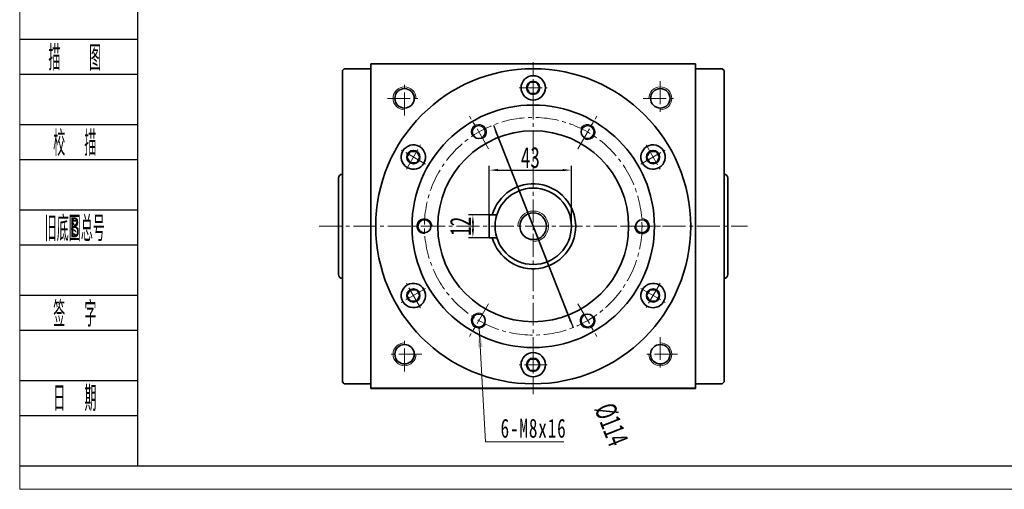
# Model space of a CAD drawing. Header units: millimetres. Extents: x 1747 to 2789, y 1458 to 2192.
# Tile 1 of 3: x 1752 to 2268, y 1458 to 1704. Entities that reach past the tile are written whole.
import ezdxf
from ezdxf.enums import TextEntityAlignment as Align

# ---------------------------------------------------------------- set-up
doc = ezdxf.new("R2010")
doc.units = ezdxf.units.MM
doc.set_wipeout_variables(frame=1)
doc.header["$PDSIZE"] = -5
doc.linetypes.add('点画线', pattern=[18, 12, -2, 2, -2])
doc.layers.get('0').update_dxf_attribs({"lineweight": 35})
doc.layers.add('2细线层', color=4, linetype='Continuous')
doc.layers.add('6文字层', color=3, linetype='Continuous')
for name, color, linetype, lineweight in [('中心线层', 1, '点画线', 18), ('图框_外框线', 7, 'Continuous', 18), ('尺寸线层', 3, 'Continuous', 18), ('粗实线', 7, 'Continuous', 50), ('粗实线层', 7, 'Continuous', 35)]:
    doc.layers.add(name, color=color, linetype=linetype, lineweight=lineweight)
doc.styles.add('PC_TEXTSTYLE', font='ISOCP.SHX', dxfattribs={"width": 0.707, "bigfont": 'GBCBIG.SHX'})
doc.styles.add('标准', font='txt', dxfattribs={"width": 0.667})
doc.dimstyles.new('a4-1-1.5', dxfattribs={"dimtxt": 4.5, "dimasz": 4.5, "dimexe": 2.25, "dimexo": 0, "dimgap": 0.75, "dimtad": 1, "dimdec": 3, "dimdsep": 46, "dimtxsty": '标准', "dimblk": '_CAXARROW', "dimcen": 0, "dimdle": 9, "dimazin": 2, "dimtfac": 0.707107, "dimtdec": 3, "dimtix": 1, "dimtmove": 2, "dimatfit": 3, "dimfxl": 0, "dimfrac": 2, "dimtolj": 1, "dimarcsym": 0})

# ---------------------------------------------------------------- blocks, each defined once
blk = doc.blocks.new('*X27')
at = {"layer": '中心线层', "linetype": '点画线', "lineweight": 18}
for p, q in [((0, -7.37), (0, 7.37)), ((-7.37, 0), (7.37, 0))]:
    blk.add_line(p, q, dxfattribs=at)
at = {"layer": '粗实线层'}
for p, q in [((-3.46, 0), (-1.73, 3)), ((-3.46, 0), (-1.73, -3)), ((-1.73, 3), (1.73, 3)), ((3.46, 0), (1.73, 3)), ((3.46, 0), (1.73, 3)), ((3.46, 0), (1.73, -3)), ((-1.73, -3), (1.73, -3))]:
    blk.add_line(p, q, dxfattribs=at)
blk.add_circle((0, 0), 3.46, dxfattribs=at)
for start, end in [(0, 180), (180, 360)]:
    blk.add_arc((0, 0), 6.37, start, end, dxfattribs=at)
blk = doc.blocks.new('_CAXARROW')
blk.add_hatch(color=0).paths.add_polyline_path([(0, 0), (-1, 0.125), (-1, -0.125)], flags=0)
blk = doc.blocks.new('*X28')
at = {"layer": 'Defpoints', "color": 0}
for p in [(1998.42, 1602.14), (1989.82, 1590.14), (1998.42, 1590.14)]:
    blk.add_point(p, dxfattribs=at)
at = {"layer": '尺寸线层', "color": 0, "lineweight": -2}
for p, q in [((1998.42, 1602.14), (1987.57, 1602.14)), ((1989.82, 1597.64), (1989.82, 1594.64)), ((1998.42, 1590.14), (1987.57, 1590.14))]:
    blk.add_line(p, q, dxfattribs=at)
at = {"layer": '尺寸线层', "color": 0, "lineweight": -2, "xscale": 4.5, "yscale": 4.5, "zscale": 4.5}
for p, rotation in [((1989.82, 1602.14), 90), ((1989.82, 1590.14), 270)]:
    blk.add_blockref('_CAXARROW', p, dxfattribs=dict(at, rotation=rotation))
at = {"layer": '尺寸线层', "color": 0, "insert": (1983.27, 1596.14), "char_height": 11, "attachment_point": 5, "rotation": 90, "style": '标准'}
blk.add_mtext('\\A1;12', dxfattribs=at)
blk = doc.blocks.new('*X29')
at = {"layer": 'Defpoints', "color": 0}
for p in [(2041.42, 1625.57), (1998.42, 1602.14), (2041.42, 1596.14)]:
    blk.add_point(p, dxfattribs=at)
at = {"layer": '尺寸线层', "color": 0, "lineweight": -2}
for p, q in [((1998.42, 1602.14), (1998.42, 1627.82)), ((2002.92, 1625.57), (2036.92, 1625.57)), ((2041.42, 1596.14), (2041.42, 1627.82))]:
    blk.add_line(p, q, dxfattribs=at)
at = {"layer": '尺寸线层', "color": 0, "lineweight": -2, "xscale": 4.5, "yscale": 4.5, "zscale": 4.5, "rotation": 180}
blk.add_blockref('_CAXARROW', (1998.42, 1625.57), dxfattribs=at)
at = {"layer": '尺寸线层', "color": 0, "lineweight": -2, "xscale": 4.5, "yscale": 4.5, "zscale": 4.5}
blk.add_blockref('_CAXARROW', (2041.42, 1625.57), dxfattribs=at)
at = {"layer": '尺寸线层', "color": 0, "insert": (2019.92, 1632.11), "char_height": 11, "attachment_point": 5, "style": '标准'}
blk.add_mtext('\\A1;43', dxfattribs=at)
blk = doc.blocks.new('*X30')
at = {"layer": 'Defpoints', "color": 0}
for p in [(2000.53, 1649.18), (2042.31, 1543.11)]:
    blk.add_point(p, dxfattribs=at)
at = {"layer": '尺寸线层', "color": 0, "lineweight": -2}
for p, q in [((2000.53, 1649.18), (2042.31, 1543.11)), ((2040.66, 1547.3), (2002.18, 1644.99))]:
    blk.add_line(p, q, dxfattribs=at)
at = {"layer": '尺寸线层', "color": 0, "lineweight": -2, "xscale": 4.5, "yscale": 4.5, "zscale": 4.5}
for p, rotation in [((2000.53, 1649.18), 111.5028738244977), ((2042.31, 1543.11), 291.5028738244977)]:
    blk.add_blockref('_CAXARROW', p, dxfattribs=dict(at, rotation=rotation))
at = {"layer": '尺寸线层', "color": 0, "insert": (2062.33, 1492.29), "char_height": 11, "attachment_point": 5, "rotation": 291.5029, "style": '标准'}
blk.add_mtext('\\A1;%%C114', dxfattribs=at)
blk = doc.blocks.new('*X31')
at = {"layer": '尺寸线层', "linetype": 'Continuous'}
blk.add_hatch(color=0, dxfattribs=at).paths.add_polyline_path([(-6.19, 59.47), (-4.43, 49.65), (-6.9, 49.52)], flags=0)
at = {"layer": '尺寸线层', "color": 0, "linetype": 'Continuous'}
blk.add_line((-6.19, 59.47), (-3, 0), dxfattribs=at)
at = {"layer": '尺寸线层', "color": 0}
for p, q in [((-3, 0), (0, 0)), ((0, 0), (38.07, 0)), ((0, 0), (0, 0))]:
    blk.add_line(p, q, dxfattribs=at)
at = {"layer": '尺寸线层', "color": 0, "insert": (4.95, 1.98), "char_height": 9.9, "width": 66.2329, "attachment_point": 7, "line_spacing_factor": 1.15057, "style": '标准'}
blk.add_mtext('\\T1.1;6-M8x16', dxfattribs=at)

msp = doc.modelspace()

# ---------------------------------------------------------------- linework, layer by layer
at = {"layer": '2细线层'}
for p, q in [((1752.5657, 1694.1236), (1814.089, 1694.1236)), ((1752.5657, 1675.7283), (1814.089, 1675.7283)), ((1752.5657, 1649.4494), (1814.089, 1649.4494)), ((1752.5657, 1631.0541), (1814.089, 1631.0541)), ((1752.5657, 1604.7751), (1814.089, 1604.7751)), ((1752.5657, 1586.3799), (1814.089, 1586.3799)), ((1752.5657, 1560.1009), (1814.089, 1560.1009)), ((1752.5657, 1541.7056), (1814.089, 1541.7056)), ((1752.5657, 1515.4267), (1814.089, 1515.4267)), ((1752.5657, 1497.0314), (1814.089, 1497.0314)), ((1752.5657, 1470.7524), (1814.089, 1470.7524))]:
    msp.add_line(p, q, dxfattribs=at)
at = {"layer": '中心线层'}
for p, q in [((2021.4192, 1508.1432), (2021.4192, 1684.1432)), ((1954.0049, 1654.1432), (1954.0049, 1672.1432)), ((2088.0049, 1672.1432), (2088.0049, 1654.1432)), ((1945.0049, 1663.1432), (1963.0049, 1663.1432)), ((2079.0049, 1663.1432), (2097.0049, 1663.1432)), ((1997.9875, 1636.7282), (1988.095, 1653.8625)), ((2044.8509, 1636.7282), (2054.7435, 1653.8625)), ((1909.2192, 1596.1432), (2133.6192, 1596.1432)), ((1974.5558, 1596.1432), (1954.7707, 1596.1432)), ((2068.2827, 1596.1432), (2088.0677, 1596.1432)), ((1997.9875, 1555.5583), (1988.095, 1538.4239)), ((2044.8509, 1555.5583), (2054.7435, 1538.4239)), ((1954.0049, 1520.1432), (1954.0049, 1538.1432)), ((2088.0049, 1538.1432), (2088.0049, 1520.1432)), ((1963.0049, 1529.1432), (1945.0049, 1529.1432)), ((2097.0049, 1529.1432), (2079.0049, 1529.1432))]:
    msp.add_line(p, q, dxfattribs=at)
msp.add_circle((2021.4192, 1596.1432), 57, dxfattribs=at)
at = {"layer": '粗实线', "lineweight": 40}
for p, q in [((2106.4192, 1511.1432), (1936.4192, 1511.1432)), ((2086.4192, 1511.1432), (1956.4188, 1511.1432))]:
    msp.add_line(p, q, dxfattribs=at)
at = {"layer": '粗实线层'}
for p, q in [((1922.4192, 1678.6432), (1921.4192, 1677.6432)), ((1921.4192, 1677.6432), (1921.4192, 1514.6432)), ((1936.4192, 1678.6432), (1922.4192, 1678.6432)), ((1936.4192, 1511.1432), (1936.4192, 1681.1432)), ((1936.4192, 1681.1432), (2106.4192, 1681.1432)), ((2106.4192, 1511.1432), (2106.4192, 1681.1432)), ((2106.4192, 1678.6432), (2120.4192, 1678.6432)), ((2120.4192, 1678.6432), (2121.4192, 1677.6432)), ((2121.4192, 1677.6432), (2121.4192, 1514.6432)), ((1919.4192, 1621.3932), (1919.4192, 1570.8932)), ((2123.4192, 1621.3932), (2123.4192, 1570.8932)), ((2002.3404, 1602.1432), (1998.4192, 1602.1432)), ((1998.4192, 1602.1432), (1998.4192, 1590.1432)), ((1998.4192, 1590.1432), (2002.3404, 1590.1432)), ((1921.4192, 1514.6432), (1922.4192, 1513.6432)), ((1936.4192, 1513.6432), (1922.4192, 1513.6432)), ((2106.4192, 1513.6432), (2120.4192, 1513.6432)), ((2121.4192, 1514.6432), (2120.4192, 1513.6432))]:
    msp.add_line(p, q, dxfattribs=at)
for centre, radius in [((2021.4192, 1596.1432), 82.5), ((1954.0049, 1663.1432), 5.1), ((2088.0049, 1663.1432), 5.1), ((2021.4192, 1596.1432), 63.5), ((2021.4192, 1596.1432), 50), ((1992.9192, 1645.5067), 3.4), ((2049.9192, 1645.5067), 3.4), ((2021.4192, 1596.1432), 20), ((1964.4192, 1596.1432), 3.4), ((2021.4192, 1596.1432), 7), ((2078.4192, 1596.1432), 3.4), ((1992.9192, 1546.7798), 3.4), ((2049.9192, 1546.7798), 3.4), ((1954.0049, 1529.1432), 5.1), ((2088.0049, 1529.1432), 5.1)]:
    msp.add_circle(centre, radius, dxfattribs=at)
at = {"layer": '粗实线层', "lineweight": 18}
for centre, radius, start, end in [((1954.0049, 1663.1432), 6, 0, 270), ((2088.0049, 1663.1432), 6, 270, 180), ((1992.9192, 1645.5067), 4, 300, 212.010791), ((2049.9192, 1645.5067), 4, 240, 152.010791), ((1964.4192, 1596.1432), 4, 0, 272.010791), ((2021.4192, 1596.1432), 8, 270, 180), ((2078.4192, 1596.1432), 4, 180, 92.010791), ((1992.9192, 1546.7798), 4, 60, 332.010791), ((2049.9192, 1546.7798), 4, 120, 32.010791), ((1954.0049, 1529.1432), 6, 90, 360), ((2088.0049, 1529.1432), 6, 180, 90)]:
    msp.add_arc(centre, radius, start, end, dxfattribs=at)
at = {"layer": '粗实线层'}
for centre, radius, start, end in [((1921.4192, 1621.3932), 2, 90, 180), ((2121.4192, 1621.3932), 2, 0, 90), ((2021.4192, 1596.1432), 22.25, 195.64421, 164.35579), ((1921.4192, 1570.8932), 2, 180, 270), ((2121.4192, 1570.8932), 2, 270, 0)]:
    msp.add_arc(centre, radius, start, end, dxfattribs=at)

# ---------------------------------------------------------------- texts
at = {"layer": '6文字层', "color": 3, "style": 'PC_TEXTSTYLE'}
for s, width, p in [('描   图', 0.6667, (1781.2403, 1684.926)), ('校  描', 0.667, (1781.2403, 1640.2517)), ('旧底图总号', 0.667, (1781.2403, 1595.5775)), ('签  字', 0.667, (1781.2403, 1550.9033)), ('日  期', 0.667, (1781.2567, 1506.4913))]:
    msp.add_text(s, height=13.13948, dxfattribs=dict(at, width=width)).set_placement(p, align=Align.MIDDLE)
at = {"layer": '6文字层', "width": 0.707}
msp.add_text('B', height=10.5116, dxfattribs=at).set_placement((1781.2403, 1595.5775), align=Align.MIDDLE)

# ---------------------------------------------------------------- dimensions: what is measured, and where the dimension line sits
at = {"layer": '尺寸线层'}
for base, p2, angle, picture, middle in [((2041.4192, 1625.5654), (2041.4192, 1596.1432), 0, '*X29', (2019.9192, 1632.1119)), ((1989.8201, 1590.1432), (1998.4192, 1590.1432), 270, '*X28', (1983.2736, 1596.1432))]:
    dim = msp.add_linear_dim(base=base, p1=(1998.4192, 1602.1432), p2=p2, angle=angle, dimstyle='a4-1-1.5', override={"dimtxt": 11, "dimsah": 1, "dimtfill": 1, "dimtzin": 8}, dxfattribs=at)
    dim.commit()
    dim.dimension.update_dxf_attribs({"geometry": picture, "text_midpoint": middle, "dimtype": 160})

# ---------------------------------------------------------------- next in the draw order: wipeouts: each hides what was drawn before it
for points in [[(2027.7842, 1668.6432), (2027.7035, 1669.6534), (2027.7035, 1669.6534), (2027.1734, 1671.3639), (2026.1879, 1672.8591), (2024.8248, 1674.0205), (2023.1922, 1674.7563), (2021.4192, 1675.0082), (2021.4192, 1675.0082), (2019.6462, 1674.7563), (2018.0136, 1674.0205), (2016.6506, 1672.8591), (2015.665, 1671.3639), (2015.1349, 1669.6534), (2015.1349, 1669.6534), (2015.0542, 1668.6432), (2015.0542, 1668.6432), (2015.2711, 1666.9958), (2015.907, 1665.4607), (2016.9185, 1664.1425), (2018.2367, 1663.131), (2019.7718, 1662.4951), (2021.4192, 1662.2782), (2021.4192, 1662.2782), (2023.3861, 1662.5898), (2025.1605, 1663.4938), (2026.5686, 1664.902), (2027.4727, 1666.6763)], [(1961.8149, 1637.9055), (1960.8997, 1638.3407), (1960.8997, 1638.3407), (1959.1533, 1638.7369), (1957.3657, 1638.6309), (1955.6783, 1638.0312), (1954.2248, 1636.9852), (1953.1201, 1635.5757), (1953.1201, 1635.5757), (1952.4518, 1633.9143), (1952.2727, 1632.1325), (1952.597, 1630.3714), (1953.3991, 1628.7703), (1954.6154, 1627.4559), (1954.6154, 1627.4559), (1955.4499, 1626.881), (1955.4499, 1626.881), (1956.985, 1626.2451), (1958.6324, 1626.0282), (1960.2798, 1626.2451), (1961.8149, 1626.881), (1963.1331, 1627.8925), (1964.1446, 1629.2107), (1964.1446, 1629.2107), (1964.8583, 1631.0699), (1964.9625, 1633.0586), (1964.4471, 1634.9821), (1963.3625, 1636.6522)], [(2087.3886, 1626.881), (2088.223, 1627.4559), (2088.223, 1627.4559), (2089.4393, 1628.7703), (2090.2414, 1630.3714), (2090.5657, 1632.1325), (2090.3866, 1633.9143), (2089.7183, 1635.5757), (2089.7183, 1635.5757), (2088.6137, 1636.9852), (2087.1601, 1638.0312), (2085.4727, 1638.6309), (2083.6851, 1638.7369), (2081.9387, 1638.3407), (2081.9387, 1638.3407), (2081.0236, 1637.9055), (2081.0236, 1637.9055), (2079.7053, 1636.894), (2078.6938, 1635.5757), (2078.0579, 1634.0406), (2077.8411, 1632.3932), (2078.0579, 1630.7458), (2078.6938, 1629.2107), (2078.6938, 1629.2107), (2079.947, 1627.6631), (2081.6172, 1626.5785), (2083.5407, 1626.0631), (2085.5294, 1626.1673)], [(1955.4499, 1565.4055), (1954.6154, 1564.8305), (1954.6154, 1564.8305), (1953.3991, 1563.5162), (1952.597, 1561.9151), (1952.2727, 1560.1539), (1952.4518, 1558.3721), (1953.1201, 1556.7107), (1953.1201, 1556.7107), (1954.2248, 1555.3012), (1955.6783, 1554.2553), (1957.3657, 1553.6555), (1959.1533, 1553.5496), (1960.8997, 1553.9458), (1960.8997, 1553.9458), (1961.8149, 1554.381), (1961.8149, 1554.381), (1963.1331, 1555.3925), (1964.1446, 1556.7107), (1964.7805, 1558.2458), (1964.9974, 1559.8932), (1964.7805, 1561.5406), (1964.1446, 1563.0757), (1964.1446, 1563.0757), (1962.8914, 1564.6233), (1961.2213, 1565.7079), (1959.2977, 1566.2234), (1957.309, 1566.1191)], [(2081.0236, 1554.381), (2081.9387, 1553.9458), (2081.9387, 1553.9458), (2083.6851, 1553.5496), (2085.4727, 1553.6555), (2087.1601, 1554.2553), (2088.6137, 1555.3012), (2089.7183, 1556.7107), (2089.7183, 1556.7107), (2090.3866, 1558.3721), (2090.5657, 1560.1539), (2090.2414, 1561.9151), (2089.4393, 1563.5162), (2088.223, 1564.8305), (2088.223, 1564.8305), (2087.3886, 1565.4055), (2087.3886, 1565.4055), (2085.8534, 1566.0413), (2084.2061, 1566.2582), (2082.5587, 1566.0413), (2081.0236, 1565.4055), (2079.7053, 1564.394), (2078.6938, 1563.0757), (2078.6938, 1563.0757), (2077.9801, 1561.2166), (2077.8759, 1559.2279), (2078.3913, 1557.3043), (2079.4759, 1555.6342)], [(2015.0542, 1523.6432), (2015.1349, 1522.6331), (2015.1349, 1522.6331), (2015.665, 1520.9226), (2016.6506, 1519.4274), (2018.0136, 1518.2659), (2019.6462, 1517.5301), (2021.4192, 1517.2782), (2021.4192, 1517.2782), (2023.1922, 1517.5301), (2024.8248, 1518.2659), (2026.1879, 1519.4274), (2027.1734, 1520.9226), (2027.7035, 1522.6331), (2027.7035, 1522.6331), (2027.7842, 1523.6432), (2027.7842, 1523.6432), (2027.5673, 1525.2906), (2026.9315, 1526.8257), (2025.9199, 1528.144), (2024.6017, 1529.1555), (2023.0666, 1529.7913), (2021.4192, 1530.0082), (2021.4192, 1530.0082), (2019.4523, 1529.6967), (2017.678, 1528.7926), (2016.2698, 1527.3845), (2015.3657, 1525.6101)]]:
    msp.add_wipeout(points).dxf.layer = '粗实线层'

# ---------------------------------------------------------------- next in the draw order: linework, layer by layer
at = {"layer": '图框_外框线', "color": 3}
msp.add_lwpolyline([(1752.3758, 1458.4098), (2789.1581, 1458.4098), (2789.1581, 2191.563), (1752.3758, 2191.563)], close=True, dxfattribs=at)
at = {"layer": '图框_外框线', "color": 3, "lineweight": 25}
msp.add_lwpolyline([(1814.089, 1470.7524), (2776.8154, 1470.7524), (2776.8154, 2179.2203), (1814.089, 2179.2203)], close=True, dxfattribs=at)

# ---------------------------------------------------------------- next in the draw order: block references
at = {"layer": '尺寸线层'}
msp.add_blockref('*X31', (1999.3708, 1483.3156), dxfattribs=at)
at = {"layer": '粗实线层'}
msp.add_blockref('*X27', (2021.4192, 1668.6432), dxfattribs=at)
for p, rotation in [((1958.6324, 1632.3932), 59.99999999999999), ((2084.2061, 1632.3932), 299.9999999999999), ((1958.6324, 1559.8932), 120), ((2084.2061, 1559.8932), 239.9999999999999), ((2021.4192, 1523.6432), 180)]:
    msp.add_blockref('*X27', p, dxfattribs=dict(at, rotation=rotation))

# ---------------------------------------------------------------- next in the draw order: dimensions: what is measured, and where the dimension line sits
at = {"layer": '尺寸线层'}
dim = msp.add_diameter_dim_2p(p1=(2000.526, 1649.176), p2=(2042.3124, 1543.1105), dimstyle='a4-1-1.5', override={"dimtxt": 11, "dimpost": '%%C<>', "dimsah": 1, "dimtfill": 1, "dimtzin": 8}, dxfattribs=at)
dim.commit()
dim.dimension.update_dxf_attribs({"geometry": '*X30', "text_midpoint": (2062.3322, 1492.2947), "dimtype": 163})

doc.saveas('drawing.dxf')
